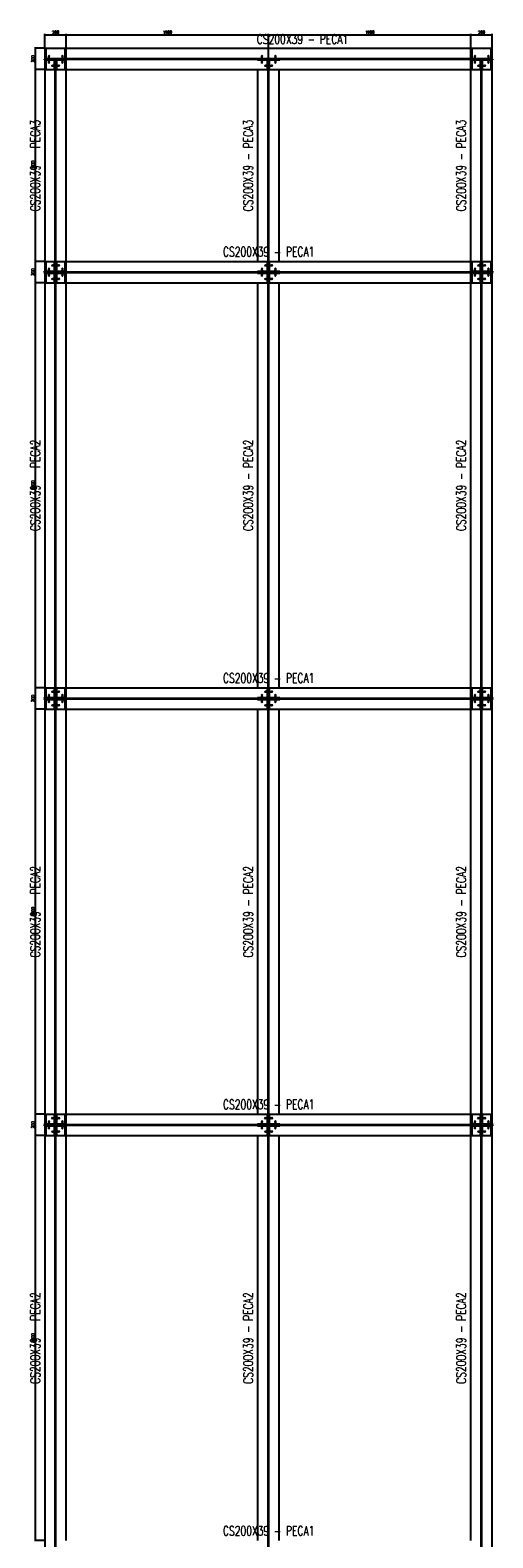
# Model space of a CAD drawing. Header units: feet. Extents: x 873 to 25753, y 2362 to 30563.
# Tile 29 of 29: x 7552 to 11897, y 16419 to 30563. Entities that reach past the tile are written whole.
import ezdxf
from ezdxf.enums import TextEntityAlignment as Align

# ---------------------------------------------------------------- set-up
doc = ezdxf.new("R2010")
doc.units = ezdxf.units.FT
doc.header["$LTSCALE"] = 20
doc.header["$MEASUREMENT"] = 0
doc.linetypes.add('DASHDOT', pattern=[1, 0.5, -0.25, 0, -0.25])
doc.linetypes.add('HIDDEN', pattern=[0.375, 0.25, -0.125])
doc.layers.get('0').update_dxf_attribs({"linetype": 'CONTINUOUS'})
doc.layers.get('Defpoints').update_dxf_attribs({"linetype": 'CONTINUOUS'})
for name, color, linetype in [('A', 2, 'DASHDOT'), ('FORIR', 4, 'CONTINUOUS'), ('G', 3, 'CONTINUOUS'), ('TR', 6, 'HIDDEN'), ('TXT1', 7, 'CONTINUOUS')]:
    doc.layers.add(name, color=color, linetype=linetype)
doc.styles.add('1', font='romans', dxfattribs={"width": 0.7, "height": 30})
doc.dimstyles.get("Standard").update_dxf_attribs({"dimtxt": 30, "dimasz": 1, "dimexe": 1, "dimexo": 1, "dimgap": 1, "dimtad": 1, "dimdec": 0, "dimdsep": 46, "dimtxsty": '1', "dimblk": 'ARCHTICK', "dimcen": 3, "dimclrd": 1, "dimclre": 1, "dimclrt": 3, "dimadec": 0, "dimazin": 0, "dimtfac": 1, "dimtdec": 0, "dimtix": 1, "dimtmove": 0, "dimatfit": 3, "dimfxl": 0, "dimtolj": 1, "dimarcsym": 0})

# ---------------------------------------------------------------- blocks, each defined once
blk = doc.blocks.new('MS')
at = {"color": 6}
for p, q in [((-5, 23), (5, 32)), ((-5, 32), (5, 23)), ((-5, -23), (5, -32)), ((-5, -32), (5, -23))]:
    blk.add_line(p, q, dxfattribs=at)
at = {"color": 3}
blk.add_line((0, -32), (0, 32), dxfattribs=at)
at = {"flags": 1}
for tag, p, height in [('DIAM', (0, 0), 8.01), ('TOLE', (1, -10), 5.26), ('AVAN', (1, -18), 5.26), ('DIET', (1, -25), 5.26)]:
    blk.add_attdef(tag, p, '', height=height, dxfattribs=at)
blk = doc.blocks.new('3D_INFOM')
blk.add_point((0, 0))
at = {"layer": 'FORIR', "flags": 1}
for tag, p in [('MARK', (7.6, -4.3)), ('QTA_PEZ', (7.6, -18.5)), ('NUM_DIS', (7.6, -11.7)), ('TIP_PEZ', (45.7, -18.5)), ('NOT_PEZ', (45.7, -11.7)), ('TRA_PEZ', (7.6, -26.3)), ('COS_PEZ', (45.7, -26.3)), ('DES_PEZ', (7.6, -33.8))]:
    blk.add_attdef(tag, p, '', height=5, dxfattribs=at)
blk = doc.blocks.new('3D_INFOB')
blk.add_point((0, 0))
at = {"layer": 'FORIR', "flags": 1}
for tag, p in [('BOLT', (8, -4)), ('CLASS', (8, -12)), ('SPEC', (8, -19)), ('IDF_PEZ', (8, -27))]:
    blk.add_attdef(tag, p, '', height=5.26, dxfattribs=at)
blk = doc.blocks.new('_ArchTick')
at = {"color": 0, "linetype": 'ByBlock', "const_width": 0.15}
blk.add_lwpolyline([(-0.5, -0.5), (0.5, 0.5)], dxfattribs=at)
blk = doc.blocks.new('*D185')
at = {"layer": 'Defpoints', "color": 0, "transparency": 16777216}
for p in [(7603, 20193), (7691, 20193), (7691, 16393)]:
    blk.add_point(p, dxfattribs=at)
at = {"layer": 'TXT1', "color": 1, "lineweight": -2, "transparency": 16777216}
for p, q in [((7681, 20193), (7593, 20193)), ((7603, 16393), (7603, 20193)), ((7681, 16393), (7593, 16393))]:
    blk.add_line(p, q, dxfattribs=at)
at = {"layer": 'TXT1', "color": 1, "lineweight": -2, "transparency": 16777216, "xscale": 10, "yscale": 10, "zscale": 10}
for p, rotation in [((7603, 20193), 90), ((7603, 16393), 270)]:
    blk.add_blockref('_ArchTick', p, dxfattribs=dict(at, rotation=rotation))
at = {"layer": 'TXT1', "color": 3, "transparency": 16777216, "insert": (7578, 18293), "char_height": 30, "attachment_point": 5, "rotation": 90, "style": '1'}
blk.add_mtext('\\A1;3800', dxfattribs=at)
blk = doc.blocks.new('*D186')
at = {"layer": 'Defpoints', "color": 0, "transparency": 16777216}
for p in [(7603, 20393), (7691, 20393), (7691, 20193)]:
    blk.add_point(p, dxfattribs=at)
at = {"layer": 'TXT1', "color": 1, "lineweight": -2, "transparency": 16777216}
for p, q in [((7681, 20393), (7593, 20393)), ((7603, 20193), (7603, 20393)), ((7681, 20193), (7593, 20193))]:
    blk.add_line(p, q, dxfattribs=at)
at = {"layer": 'TXT1', "color": 1, "lineweight": -2, "transparency": 16777216, "xscale": 10, "yscale": 10, "zscale": 10}
for p, rotation in [((7603, 20393), 90), ((7603, 20193), 270)]:
    blk.add_blockref('_ArchTick', p, dxfattribs=dict(at, rotation=rotation))
at = {"layer": 'TXT1', "color": 3, "transparency": 16777216, "insert": (7578, 20293), "char_height": 30, "attachment_point": 5, "rotation": 90, "style": '1'}
blk.add_mtext('\\A1;200', dxfattribs=at)
blk = doc.blocks.new('*D187')
at = {"layer": 'Defpoints', "color": 0, "transparency": 16777216}
for p in [(7603, 24193), (7691, 24193), (7691, 20393)]:
    blk.add_point(p, dxfattribs=at)
at = {"layer": 'TXT1', "color": 1, "lineweight": -2, "transparency": 16777216}
for p, q in [((7681, 24193), (7593, 24193)), ((7603, 20393), (7603, 24193)), ((7681, 20393), (7593, 20393))]:
    blk.add_line(p, q, dxfattribs=at)
at = {"layer": 'TXT1', "color": 1, "lineweight": -2, "transparency": 16777216, "xscale": 10, "yscale": 10, "zscale": 10}
for p, rotation in [((7603, 24193), 90), ((7603, 20393), 270)]:
    blk.add_blockref('_ArchTick', p, dxfattribs=dict(at, rotation=rotation))
at = {"layer": 'TXT1', "color": 3, "transparency": 16777216, "insert": (7578, 22293), "char_height": 30, "attachment_point": 5, "rotation": 90, "style": '1'}
blk.add_mtext('\\A1;3800', dxfattribs=at)
blk = doc.blocks.new('*D188')
at = {"layer": 'Defpoints', "color": 0, "transparency": 16777216}
for p in [(7603, 24393), (7691, 24393), (7691, 24193)]:
    blk.add_point(p, dxfattribs=at)
at = {"layer": 'TXT1', "color": 1, "lineweight": -2, "transparency": 16777216}
for p, q in [((7681, 24393), (7593, 24393)), ((7603, 24193), (7603, 24393)), ((7681, 24193), (7593, 24193))]:
    blk.add_line(p, q, dxfattribs=at)
at = {"layer": 'TXT1', "color": 1, "lineweight": -2, "transparency": 16777216, "xscale": 10, "yscale": 10, "zscale": 10}
for p, rotation in [((7603, 24393), 90), ((7603, 24193), 270)]:
    blk.add_blockref('_ArchTick', p, dxfattribs=dict(at, rotation=rotation))
at = {"layer": 'TXT1', "color": 3, "transparency": 16777216, "insert": (7578, 24293), "char_height": 30, "attachment_point": 5, "rotation": 90, "style": '1'}
blk.add_mtext('\\A1;200', dxfattribs=at)
blk = doc.blocks.new('*D189')
at = {"layer": 'Defpoints', "color": 0, "transparency": 16777216}
for p in [(7603, 28193), (7691, 28193), (7691, 24393)]:
    blk.add_point(p, dxfattribs=at)
at = {"layer": 'TXT1', "color": 1, "lineweight": -2, "transparency": 16777216}
for p, q in [((7681, 28193), (7593, 28193)), ((7603, 24393), (7603, 28193)), ((7681, 24393), (7593, 24393))]:
    blk.add_line(p, q, dxfattribs=at)
at = {"layer": 'TXT1', "color": 1, "lineweight": -2, "transparency": 16777216, "xscale": 10, "yscale": 10, "zscale": 10}
for p, rotation in [((7603, 28193), 90), ((7603, 24393), 270)]:
    blk.add_blockref('_ArchTick', p, dxfattribs=dict(at, rotation=rotation))
at = {"layer": 'TXT1', "color": 3, "transparency": 16777216, "insert": (7578, 26293), "char_height": 30, "attachment_point": 5, "rotation": 90, "style": '1'}
blk.add_mtext('\\A1;3800', dxfattribs=at)
blk = doc.blocks.new('*D190')
at = {"layer": 'Defpoints', "color": 0, "transparency": 16777216}
for p in [(7603, 28393), (7691, 28393), (7691, 28193)]:
    blk.add_point(p, dxfattribs=at)
at = {"layer": 'TXT1', "color": 1, "lineweight": -2, "transparency": 16777216}
for p, q in [((7681, 28393), (7593, 28393)), ((7603, 28193), (7603, 28393)), ((7681, 28193), (7593, 28193))]:
    blk.add_line(p, q, dxfattribs=at)
at = {"layer": 'TXT1', "color": 1, "lineweight": -2, "transparency": 16777216, "xscale": 10, "yscale": 10, "zscale": 10}
for p, rotation in [((7603, 28393), 90), ((7603, 28193), 270)]:
    blk.add_blockref('_ArchTick', p, dxfattribs=dict(at, rotation=rotation))
at = {"layer": 'TXT1', "color": 3, "transparency": 16777216, "insert": (7578, 28293), "char_height": 30, "attachment_point": 5, "rotation": 90, "style": '1'}
blk.add_mtext('\\A1;200', dxfattribs=at)
blk = doc.blocks.new('*D191')
at = {"layer": 'Defpoints', "color": 0, "transparency": 16777216}
for p in [(7603, 30193), (7691, 30193), (7691, 28393)]:
    blk.add_point(p, dxfattribs=at)
at = {"layer": 'TXT1', "color": 1, "lineweight": -2, "transparency": 16777216}
for p, q in [((7681, 30193), (7593, 30193)), ((7603, 28393), (7603, 30193)), ((7681, 28393), (7593, 28393))]:
    blk.add_line(p, q, dxfattribs=at)
at = {"layer": 'TXT1', "color": 1, "lineweight": -2, "transparency": 16777216, "xscale": 10, "yscale": 10, "zscale": 10}
for p, rotation in [((7603, 30193), 90), ((7603, 28393), 270)]:
    blk.add_blockref('_ArchTick', p, dxfattribs=dict(at, rotation=rotation))
at = {"layer": 'TXT1', "color": 3, "transparency": 16777216, "insert": (7578, 29293), "char_height": 30, "attachment_point": 5, "rotation": 90, "style": '1'}
blk.add_mtext('\\A1;1800', dxfattribs=at)
blk = doc.blocks.new('*D192')
at = {"layer": 'Defpoints', "color": 0, "transparency": 16777216}
for p in [(7603, 30393), (7701, 30393), (7691, 30193)]:
    blk.add_point(p, dxfattribs=at)
at = {"layer": 'TXT1', "color": 1, "lineweight": -2, "transparency": 16777216}
for p, q in [((7691, 30393), (7593, 30393)), ((7603, 30193), (7603, 30393)), ((7681, 30193), (7593, 30193))]:
    blk.add_line(p, q, dxfattribs=at)
at = {"layer": 'TXT1', "color": 1, "lineweight": -2, "transparency": 16777216, "xscale": 10, "yscale": 10, "zscale": 10}
for p, rotation in [((7603, 30393), 90), ((7603, 30193), 270)]:
    blk.add_blockref('_ArchTick', p, dxfattribs=dict(at, rotation=rotation))
at = {"layer": 'TXT1', "color": 3, "transparency": 16777216, "insert": (7578, 30293), "char_height": 30, "attachment_point": 5, "rotation": 90, "style": '1'}
blk.add_mtext('\\A1;200', dxfattribs=at)
blk = doc.blocks.new('*D195')
at = {"layer": 'Defpoints', "color": 0, "transparency": 16777216}
for p in [(7891, 30518), (7691, 30393), (7891, 30393)]:
    blk.add_point(p, dxfattribs=at)
at = {"layer": 'TXT1', "color": 1, "lineweight": -2, "transparency": 16777216}
for p, q in [((7691, 30403), (7691, 30528)), ((7691, 30518), (7891, 30518)), ((7891, 30403), (7891, 30528))]:
    blk.add_line(p, q, dxfattribs=at)
at = {"layer": 'TXT1', "color": 1, "lineweight": -2, "transparency": 16777216, "xscale": 10, "yscale": 10, "zscale": 10, "rotation": 180}
blk.add_blockref('_ArchTick', (7691, 30518), dxfattribs=at)
at = {"layer": 'TXT1', "color": 1, "lineweight": -2, "transparency": 16777216, "xscale": 10, "yscale": 10, "zscale": 10}
blk.add_blockref('_ArchTick', (7891, 30518), dxfattribs=at)
at = {"layer": 'TXT1', "color": 3, "transparency": 16777216, "insert": (7791, 30543), "char_height": 30, "attachment_point": 5, "style": '1'}
blk.add_mtext('\\A1;200', dxfattribs=at)
blk = doc.blocks.new('*D196')
at = {"layer": 'Defpoints', "color": 0, "transparency": 16777216}
for p in [(9791, 30518), (7891, 30393), (9791, 30193)]:
    blk.add_point(p, dxfattribs=at)
at = {"layer": 'TXT1', "color": 1, "lineweight": -2, "transparency": 16777216}
for p, q in [((7891, 30403), (7891, 30528)), ((7891, 30518), (9791, 30518)), ((9791, 30203), (9791, 30528))]:
    blk.add_line(p, q, dxfattribs=at)
at = {"layer": 'TXT1', "color": 1, "lineweight": -2, "transparency": 16777216, "xscale": 10, "yscale": 10, "zscale": 10, "rotation": 180}
blk.add_blockref('_ArchTick', (7891, 30518), dxfattribs=at)
at = {"layer": 'TXT1', "color": 1, "lineweight": -2, "transparency": 16777216, "xscale": 10, "yscale": 10, "zscale": 10}
blk.add_blockref('_ArchTick', (9791, 30518), dxfattribs=at)
at = {"layer": 'TXT1', "color": 3, "transparency": 16777216, "insert": (8841, 30543), "char_height": 30, "attachment_point": 5, "style": '1'}
blk.add_mtext('\\A1;1900', dxfattribs=at)
blk = doc.blocks.new('*D197')
at = {"layer": 'Defpoints', "color": 0, "transparency": 16777216}
for p in [(11691, 30518), (9791, 30193), (11691, 30193)]:
    blk.add_point(p, dxfattribs=at)
at = {"layer": 'TXT1', "color": 1, "lineweight": -2, "transparency": 16777216}
for p, q in [((9791, 30203), (9791, 30528)), ((9791, 30518), (11691, 30518)), ((11691, 30203), (11691, 30528))]:
    blk.add_line(p, q, dxfattribs=at)
at = {"layer": 'TXT1', "color": 1, "lineweight": -2, "transparency": 16777216, "xscale": 10, "yscale": 10, "zscale": 10, "rotation": 180}
blk.add_blockref('_ArchTick', (9791, 30518), dxfattribs=at)
at = {"layer": 'TXT1', "color": 1, "lineweight": -2, "transparency": 16777216, "xscale": 10, "yscale": 10, "zscale": 10}
blk.add_blockref('_ArchTick', (11691, 30518), dxfattribs=at)
at = {"layer": 'TXT1', "color": 3, "transparency": 16777216, "insert": (10741, 30543), "char_height": 30, "attachment_point": 5, "style": '1'}
blk.add_mtext('\\A1;1900', dxfattribs=at)
blk = doc.blocks.new('*D198')
at = {"layer": 'Defpoints', "color": 0, "transparency": 16777216}
for p in [(11891, 30518), (11691, 30193), (11891, 30193)]:
    blk.add_point(p, dxfattribs=at)
at = {"layer": 'TXT1', "color": 1, "lineweight": -2, "transparency": 16777216}
for p, q in [((11691, 30203), (11691, 30528)), ((11691, 30518), (11891, 30518)), ((11891, 30203), (11891, 30528))]:
    blk.add_line(p, q, dxfattribs=at)
at = {"layer": 'TXT1', "color": 1, "lineweight": -2, "transparency": 16777216, "xscale": 10, "yscale": 10, "zscale": 10, "rotation": 180}
blk.add_blockref('_ArchTick', (11691, 30518), dxfattribs=at)
at = {"layer": 'TXT1', "color": 1, "lineweight": -2, "transparency": 16777216, "xscale": 10, "yscale": 10, "zscale": 10}
blk.add_blockref('_ArchTick', (11891, 30518), dxfattribs=at)
at = {"layer": 'TXT1', "color": 3, "transparency": 16777216, "insert": (11791, 30543), "char_height": 30, "attachment_point": 5, "style": '1'}
blk.add_mtext('\\A1;200', dxfattribs=at)

msp = doc.modelspace()

# ---------------------------------------------------------------- linework, layer by layer
at = {"layer": 'A'}
msp.add_point((11736.6, 28295.8), dxfattribs=at)
at = {"layer": 'G'}
for p, q in [((7686.1, 30289.5), (7691.3, 30289.5)), ((7686.1, 30283.1), (7686.1, 30289.5)), ((7686.1, 30283.1), (7691.3, 30283.1)), ((7691.3, 30392.7), (11891.3, 30392.7)), ((7691.3, 6192.7), (7691.3, 30392.7)), ((11891.3, 6192.7), (11891.3, 30392.7)), ((11891.3, 30289.5), (11896.4, 30289.5)), ((11891.3, 30283.1), (11896.4, 30283.1)), ((11896.4, 30283.1), (11896.4, 30289.5)), ((7691.3, 30192.7), (11891.3, 30192.7)), ((7891.3, 28392.7), (7891.3, 30192.7)), ((9691.3, 28392.7), (9691.3, 30192.7)), ((9891.3, 28392.7), (9891.3, 30192.7)), ((11691.3, 28392.7), (11691.3, 30192.7)), ((7686.1, 28302.2), (7691.3, 28302.2)), ((7686.1, 28295.8), (7686.1, 28302.2)), ((7686.1, 28295.8), (7691.3, 28295.8)), ((7686.1, 28289.5), (7691.3, 28289.5)), ((7686.1, 28283.1), (7686.1, 28289.5)), ((7691.3, 28392.7), (11891.3, 28392.7)), ((11891.3, 28302.2), (11896.4, 28302.2)), ((11891.3, 28295.8), (11896.4, 28295.8)), ((11891.3, 28289.5), (11896.4, 28289.5)), ((11896.4, 28295.8), (11896.4, 28302.2)), ((11896.4, 28283.1), (11896.4, 28289.5)), ((7686.1, 28283.1), (7691.3, 28283.1)), ((7691.3, 28192.7), (11891.3, 28192.7)), ((7891.3, 24392.7), (7891.3, 28192.7)), ((9691.3, 24392.7), (9691.3, 28192.7)), ((9891.3, 24392.7), (9891.3, 28192.7)), ((11691.3, 24392.7), (11691.3, 28192.7)), ((11891.3, 28283.1), (11896.4, 28283.1)), ((7691.3, 24392.7), (11891.3, 24392.7)), ((7686.1, 24302.2), (7691.3, 24302.2)), ((7686.1, 24295.8), (7686.1, 24302.2)), ((7686.1, 24295.8), (7691.3, 24295.8)), ((7686.1, 24283.1), (7686.1, 24289.5)), ((7686.1, 24289.5), (7691.3, 24289.5)), ((7686.1, 24283.1), (7691.3, 24283.1)), ((7691.3, 24192.7), (11891.3, 24192.7)), ((7891.3, 20392.7), (7891.3, 24192.7)), ((9691.3, 20392.7), (9691.3, 24192.7)), ((9891.3, 20392.7), (9891.3, 24192.7)), ((11691.3, 20392.7), (11691.3, 24192.7)), ((11891.3, 24302.2), (11896.4, 24302.2)), ((11891.3, 24295.8), (11896.4, 24295.8)), ((11891.3, 24289.5), (11896.4, 24289.5)), ((11891.3, 24283.1), (11896.4, 24283.1)), ((11896.4, 24295.8), (11896.4, 24302.2)), ((11896.4, 24283.1), (11896.4, 24289.5)), ((7691.3, 20392.7), (11891.3, 20392.7)), ((7686.1, 20302.2), (7691.3, 20302.2)), ((7686.1, 20295.8), (7686.1, 20302.2)), ((7686.1, 20295.8), (7691.3, 20295.8)), ((7686.1, 20283.1), (7686.1, 20289.5)), ((7686.1, 20289.5), (7691.3, 20289.5)), ((7686.1, 20283.1), (7691.3, 20283.1)), ((11891.3, 20302.2), (11896.4, 20302.2)), ((11891.3, 20295.8), (11896.4, 20295.8)), ((11891.3, 20289.5), (11896.4, 20289.5)), ((11891.3, 20283.1), (11896.4, 20283.1)), ((11896.4, 20295.8), (11896.4, 20302.2)), ((11896.4, 20283.1), (11896.4, 20289.5)), ((7691.3, 20192.7), (11891.3, 20192.7)), ((7891.3, 16392.7), (7891.3, 20192.7)), ((9691.3, 16392.7), (9691.3, 20192.7)), ((9891.3, 16392.7), (9891.3, 20192.7)), ((11691.3, 16392.7), (11691.3, 20192.7))]:
    msp.add_line(p, q, dxfattribs=at)
msp.add_point((11736.6, 28295.8), dxfattribs=at)
at = {"layer": 'TR'}
for p, q in [((7691.3, 30295.8), (11891.3, 30295.8)), ((7691.3, 30289.5), (11891.3, 30289.5)), ((7691.3, 30283.1), (7781.7, 30283.1)), ((7700.8, 30295.8), (7700.8, 30392.7)), ((7700.8, 30192.7), (7700.8, 30289.5)), ((7719.6, 30283.1), (7719.6, 30295.8)), ((7736.6, 30283.1), (7736.6, 30295.8)), ((7781.7, 30187.5), (7781.7, 30283.1)), ((7788.1, 28295.8), (7788.1, 30289.5)), ((7794.4, 28295.8), (7794.4, 30289.5)), ((7800.8, 30283.1), (7896.4, 30283.1)), ((7800.8, 30187.5), (7800.8, 30283.1)), ((7845.9, 30283.1), (7845.9, 30295.8)), ((7862.9, 30283.1), (7862.9, 30295.8)), ((7881.8, 30295.8), (7881.8, 30392.7)), ((7881.8, 30192.7), (7881.8, 30289.5)), ((7891.3, 30192.7), (7891.3, 30392.7)), ((7896.4, 30283.1), (7896.4, 30289.5)), ((9686.1, 30283.1), (9686.1, 30289.5)), ((9686.1, 30283.1), (9781.7, 30283.1)), ((9719.6, 30283.1), (9719.6, 30295.8)), ((9736.6, 30283.1), (9736.6, 30295.8)), ((9781.7, 30187.5), (9781.7, 30283.1)), ((9788.1, 28295.8), (9788.1, 30289.5)), ((9794.4, 28295.8), (9794.4, 30289.5)), ((9800.8, 30283.1), (9896.4, 30283.1)), ((9800.8, 30187.5), (9800.8, 30283.1)), ((9845.9, 30283.1), (9845.9, 30295.8)), ((9862.9, 30283.1), (9862.9, 30295.8)), ((9896.4, 30283.1), (9896.4, 30289.5)), ((11686.1, 30283.1), (11686.1, 30289.5)), ((11686.1, 30283.1), (11781.7, 30283.1)), ((11691.3, 30192.7), (11691.3, 30392.7)), ((11700.8, 30295.8), (11700.8, 30392.7)), ((11700.8, 30192.7), (11700.8, 30289.5)), ((11719.6, 30283.1), (11719.6, 30295.8)), ((11736.6, 30283.1), (11736.6, 30295.8)), ((11781.7, 30187.5), (11781.7, 30283.1)), ((11788.1, 28295.8), (11788.1, 30289.5)), ((11794.4, 28295.8), (11794.4, 30289.5)), ((11800.8, 30283.1), (11891.3, 30283.1)), ((11800.8, 30187.5), (11800.8, 30283.1)), ((11845.9, 30283.1), (11845.9, 30295.8)), ((11862.9, 30283.1), (11862.9, 30295.8)), ((11881.8, 30295.8), (11881.8, 30392.7)), ((11881.8, 30192.7), (11881.8, 30289.5)), ((7781.7, 30238), (7788.1, 30238)), ((7781.7, 30221), (7800.8, 30221)), ((7781.7, 30187.5), (7788.1, 30187.5)), ((7788.1, 30238), (7800.8, 30238)), ((7794.4, 30187.5), (7800.8, 30187.5)), ((9781.7, 30238), (9788.1, 30238)), ((9781.7, 30221), (9800.8, 30221)), ((9781.7, 30187.5), (9788.1, 30187.5)), ((9788.1, 30238), (9800.8, 30238)), ((9794.4, 30187.5), (9800.8, 30187.5)), ((11781.7, 30238), (11788.1, 30238)), ((11781.7, 30221), (11800.8, 30221)), ((11781.7, 30187.5), (11788.1, 30187.5)), ((11788.1, 30238), (11800.8, 30238)), ((11794.4, 30187.5), (11800.8, 30187.5)), ((7691.3, 28302.2), (7781.7, 28302.2)), ((7691.3, 28295.8), (11891.3, 28295.8)), ((7691.3, 28289.5), (11891.3, 28289.5)), ((7700.8, 28295.8), (7700.8, 28392.7)), ((7700.8, 28192.7), (7700.8, 28289.5)), ((7719.6, 28295.8), (7719.6, 28302.2)), ((7719.6, 28283.1), (7719.6, 28295.8)), ((7736.6, 28295.8), (7736.6, 28302.2)), ((7736.6, 28283.1), (7736.6, 28295.8)), ((7781.7, 28397.8), (7788.1, 28397.8)), ((7781.7, 28302.2), (7781.7, 28397.8)), ((7781.7, 28364.3), (7800.8, 28364.3)), ((7781.7, 28347.3), (7788.1, 28347.3)), ((7788.1, 28347.3), (7800.8, 28347.3)), ((7788.1, 24295.8), (7788.1, 28289.5)), ((7794.4, 28397.8), (7800.8, 28397.8)), ((7794.4, 24295.8), (7794.4, 28289.5)), ((7800.8, 28302.2), (7800.8, 28397.8)), ((7800.8, 28302.2), (7896.4, 28302.2)), ((7845.9, 28295.8), (7845.9, 28302.2)), ((7845.9, 28283.1), (7845.9, 28295.8)), ((7862.9, 28295.8), (7862.9, 28302.2)), ((7862.9, 28283.1), (7862.9, 28295.8)), ((7881.8, 28295.8), (7881.8, 28392.7)), ((7881.8, 28192.7), (7881.8, 28289.5)), ((7891.3, 28192.7), (7891.3, 28392.7)), ((7896.4, 28295.8), (7896.4, 28302.2)), ((7896.4, 28283.1), (7896.4, 28289.5)), ((9686.1, 28295.8), (9686.1, 28302.2)), ((9686.1, 28302.2), (9781.7, 28302.2)), ((9686.1, 28283.1), (9686.1, 28289.5)), ((9719.6, 28295.8), (9719.6, 28302.2)), ((9719.6, 28283.1), (9719.6, 28295.8)), ((9736.6, 28295.8), (9736.6, 28302.2)), ((9736.6, 28283.1), (9736.6, 28295.8)), ((9781.7, 28397.8), (9788.1, 28397.8)), ((9781.7, 28302.2), (9781.7, 28397.8)), ((9781.7, 28364.3), (9800.8, 28364.3)), ((9781.7, 28347.3), (9788.1, 28347.3)), ((9788.1, 28347.3), (9800.8, 28347.3)), ((9788.1, 24295.8), (9788.1, 28289.5)), ((9794.4, 28397.8), (9800.8, 28397.8)), ((9794.4, 24295.8), (9794.4, 28289.5)), ((9800.8, 28302.2), (9800.8, 28397.8)), ((9800.8, 28302.2), (9896.4, 28302.2)), ((9845.9, 28295.8), (9845.9, 28302.2)), ((9845.9, 28283.1), (9845.9, 28295.8)), ((9862.9, 28295.8), (9862.9, 28302.2)), ((9862.9, 28283.1), (9862.9, 28295.8)), ((9896.4, 28295.8), (9896.4, 28302.2)), ((9896.4, 28283.1), (9896.4, 28289.5)), ((11686.1, 28302.2), (11781.7, 28302.2)), ((11686.1, 28295.8), (11686.1, 28302.2)), ((11686.1, 28283.1), (11686.1, 28289.5)), ((11691.3, 28192.7), (11691.3, 28392.7)), ((11700.8, 28295.8), (11700.8, 28392.7)), ((11700.8, 28192.7), (11700.8, 28289.5)), ((11719.6, 28295.8), (11719.6, 28302.2)), ((11719.6, 28283.1), (11719.6, 28295.8)), ((11736.6, 28295.8), (11736.6, 28302.2)), ((11736.6, 28283.1), (11736.6, 28295.8)), ((11781.7, 28397.8), (11788.1, 28397.8)), ((11781.7, 28302.2), (11781.7, 28397.8)), ((11781.7, 28364.3), (11800.8, 28364.3)), ((11781.7, 28347.3), (11788.1, 28347.3)), ((11788.1, 28347.3), (11800.8, 28347.3)), ((11788.1, 24295.8), (11788.1, 28289.5)), ((11794.4, 28397.8), (11800.8, 28397.8)), ((11794.4, 24295.8), (11794.4, 28289.5)), ((11800.8, 28302.2), (11800.8, 28397.8)), ((11800.8, 28302.2), (11891.3, 28302.2)), ((11845.9, 28295.8), (11845.9, 28302.2)), ((11845.9, 28283.1), (11845.9, 28295.8)), ((11862.9, 28295.8), (11862.9, 28302.2)), ((11862.9, 28283.1), (11862.9, 28295.8)), ((11881.8, 28295.8), (11881.8, 28392.7)), ((11881.8, 28192.7), (11881.8, 28289.5)), ((7691.3, 28283.1), (7781.7, 28283.1)), ((7781.7, 28187.5), (7781.7, 28283.1)), ((7781.7, 28238), (7788.1, 28238)), ((7781.7, 28221), (7800.8, 28221)), ((7781.7, 28187.5), (7788.1, 28187.5)), ((7788.1, 28238), (7800.8, 28238)), ((7794.4, 28187.5), (7800.8, 28187.5)), ((7800.8, 28283.1), (7896.4, 28283.1)), ((7800.8, 28187.5), (7800.8, 28283.1)), ((9686.1, 28283.1), (9781.7, 28283.1)), ((9781.7, 28187.5), (9781.7, 28283.1)), ((9781.7, 28238), (9788.1, 28238)), ((9781.7, 28221), (9800.8, 28221)), ((9781.7, 28187.5), (9788.1, 28187.5)), ((9788.1, 28238), (9800.8, 28238)), ((9794.4, 28187.5), (9800.8, 28187.5)), ((9800.8, 28283.1), (9896.4, 28283.1)), ((9800.8, 28187.5), (9800.8, 28283.1)), ((11686.1, 28283.1), (11781.7, 28283.1)), ((11781.7, 28187.5), (11781.7, 28283.1)), ((11781.7, 28238), (11788.1, 28238)), ((11781.7, 28221), (11800.8, 28221)), ((11781.7, 28187.5), (11788.1, 28187.5)), ((11788.1, 28238), (11800.8, 28238)), ((11794.4, 28187.5), (11800.8, 28187.5)), ((11800.8, 28283.1), (11891.3, 28283.1)), ((11800.8, 28187.5), (11800.8, 28283.1)), ((7700.8, 24295.8), (7700.8, 24392.7)), ((7781.7, 24397.8), (7788.1, 24397.8)), ((7781.7, 24302.2), (7781.7, 24397.8)), ((7781.7, 24364.3), (7800.8, 24364.3)), ((7781.7, 24347.3), (7800.8, 24347.3)), ((7794.4, 24397.8), (7800.8, 24397.8)), ((7800.8, 24302.2), (7800.8, 24397.8)), ((7881.8, 24295.8), (7881.8, 24392.7)), ((7891.3, 24192.7), (7891.3, 24392.7)), ((9781.7, 24397.8), (9788.1, 24397.8)), ((9781.7, 24302.2), (9781.7, 24397.8)), ((9781.7, 24364.3), (9800.8, 24364.3)), ((9781.7, 24347.3), (9800.8, 24347.3)), ((9794.4, 24397.8), (9800.8, 24397.8)), ((9800.8, 24302.2), (9800.8, 24397.8)), ((11691.3, 24192.7), (11691.3, 24392.7)), ((11700.8, 24295.8), (11700.8, 24392.7)), ((11781.7, 24397.8), (11788.1, 24397.8)), ((11781.7, 24302.2), (11781.7, 24397.8)), ((11781.7, 24364.3), (11800.8, 24364.3)), ((11781.7, 24347.3), (11800.8, 24347.3)), ((11794.4, 24397.8), (11800.8, 24397.8)), ((11800.8, 24302.2), (11800.8, 24397.8)), ((11881.8, 24295.8), (11881.8, 24392.7)), ((7691.3, 24302.2), (7781.7, 24302.2)), ((7691.3, 24295.8), (11891.3, 24295.8)), ((7691.3, 24289.5), (11891.3, 24289.5)), ((7691.3, 24283.1), (7781.7, 24283.1)), ((7700.8, 24192.7), (7700.8, 24289.5)), ((7719.6, 24283.1), (7719.6, 24302.2)), ((7736.6, 24283.1), (7736.6, 24302.2)), ((7781.7, 24187.5), (7781.7, 24283.1)), ((7781.7, 24238), (7800.8, 24238)), ((7781.7, 24221), (7800.8, 24221)), ((7781.7, 24187.5), (7788.1, 24187.5)), ((7788.1, 20295.8), (7788.1, 24289.5)), ((7794.4, 20295.8), (7794.4, 24289.5)), ((7794.4, 24187.5), (7800.8, 24187.5)), ((7800.8, 24302.2), (7896.4, 24302.2)), ((7800.8, 24283.1), (7896.4, 24283.1)), ((7800.8, 24187.5), (7800.8, 24283.1)), ((7845.9, 24283.1), (7845.9, 24302.2)), ((7862.9, 24283.1), (7862.9, 24302.2)), ((7881.8, 24192.7), (7881.8, 24289.5)), ((7896.4, 24295.8), (7896.4, 24302.2)), ((7896.4, 24283.1), (7896.4, 24289.5)), ((9686.1, 24295.8), (9686.1, 24302.2)), ((9686.1, 24302.2), (9781.7, 24302.2)), ((9686.1, 24283.1), (9686.1, 24289.5)), ((9686.1, 24283.1), (9781.7, 24283.1)), ((9719.6, 24283.1), (9719.6, 24302.2)), ((9736.6, 24283.1), (9736.6, 24302.2)), ((9781.7, 24187.5), (9781.7, 24283.1)), ((9781.7, 24238), (9800.8, 24238)), ((9781.7, 24221), (9800.8, 24221)), ((9781.7, 24187.5), (9788.1, 24187.5)), ((9788.1, 20295.8), (9788.1, 24289.5)), ((9794.4, 20295.8), (9794.4, 24289.5)), ((9794.4, 24187.5), (9800.8, 24187.5)), ((9800.8, 24302.2), (9896.4, 24302.2)), ((9800.8, 24283.1), (9896.4, 24283.1)), ((9800.8, 24187.5), (9800.8, 24283.1)), ((9845.9, 24283.1), (9845.9, 24302.2)), ((9862.9, 24283.1), (9862.9, 24302.2)), ((9896.4, 24295.8), (9896.4, 24302.2)), ((9896.4, 24283.1), (9896.4, 24289.5)), ((11686.1, 24302.2), (11781.7, 24302.2)), ((11686.1, 24295.8), (11686.1, 24302.2)), ((11686.1, 24283.1), (11686.1, 24289.5)), ((11686.1, 24283.1), (11781.7, 24283.1)), ((11700.8, 24192.7), (11700.8, 24289.5)), ((11719.6, 24283.1), (11719.6, 24302.2)), ((11736.6, 24283.1), (11736.6, 24302.2)), ((11781.7, 24187.5), (11781.7, 24283.1)), ((11781.7, 24238), (11800.8, 24238)), ((11781.7, 24221), (11800.8, 24221)), ((11781.7, 24187.5), (11788.1, 24187.5)), ((11788.1, 20295.8), (11788.1, 24289.5)), ((11794.4, 20295.8), (11794.4, 24289.5)), ((11794.4, 24187.5), (11800.8, 24187.5)), ((11800.8, 24302.2), (11891.3, 24302.2)), ((11800.8, 24283.1), (11891.3, 24283.1)), ((11800.8, 24187.5), (11800.8, 24283.1)), ((11845.9, 24283.1), (11845.9, 24302.2)), ((11862.9, 24283.1), (11862.9, 24302.2)), ((11881.8, 24192.7), (11881.8, 24289.5)), ((7700.8, 20295.8), (7700.8, 20392.7)), ((7781.7, 20397.8), (7788.1, 20397.8)), ((7781.7, 20302.2), (7781.7, 20397.8)), ((7794.4, 20397.8), (7800.8, 20397.8)), ((7800.8, 20302.2), (7800.8, 20397.8)), ((7881.8, 20295.8), (7881.8, 20392.7)), ((7891.3, 20192.7), (7891.3, 20392.7)), ((9781.7, 20397.8), (9788.1, 20397.8)), ((9781.7, 20302.2), (9781.7, 20397.8)), ((9794.4, 20397.8), (9800.8, 20397.8)), ((9800.8, 20302.2), (9800.8, 20397.8)), ((11691.3, 20192.7), (11691.3, 20392.7)), ((11700.8, 20295.8), (11700.8, 20392.7)), ((11781.7, 20397.8), (11788.1, 20397.8)), ((11781.7, 20302.2), (11781.7, 20397.8)), ((11794.4, 20397.8), (11800.8, 20397.8)), ((11800.8, 20302.2), (11800.8, 20397.8)), ((11881.8, 20295.8), (11881.8, 20392.7)), ((7691.3, 20302.2), (7781.7, 20302.2)), ((7691.3, 20295.8), (11891.3, 20295.8)), ((7691.3, 20289.5), (11891.3, 20289.5)), ((7691.3, 20283.1), (7781.7, 20283.1)), ((7700.8, 20192.7), (7700.8, 20289.5)), ((7719.6, 20283.1), (7719.6, 20302.2)), ((7736.6, 20283.1), (7736.6, 20302.2)), ((7781.7, 20364.3), (7800.8, 20364.3)), ((7781.7, 20347.3), (7800.8, 20347.3)), ((7781.7, 20187.5), (7781.7, 20283.1)), ((7781.7, 20238), (7800.8, 20238)), ((7788.1, 16295.8), (7788.1, 20289.5)), ((7794.4, 16295.8), (7794.4, 20289.5)), ((7800.8, 20302.2), (7896.4, 20302.2)), ((7800.8, 20283.1), (7896.4, 20283.1)), ((7800.8, 20187.5), (7800.8, 20283.1)), ((7845.9, 20283.1), (7845.9, 20302.2)), ((7862.9, 20283.1), (7862.9, 20302.2)), ((7881.8, 20192.7), (7881.8, 20289.5)), ((7896.4, 20295.8), (7896.4, 20302.2)), ((7896.4, 20283.1), (7896.4, 20289.5)), ((9686.1, 20295.8), (9686.1, 20302.2)), ((9686.1, 20302.2), (9781.7, 20302.2)), ((9686.1, 20283.1), (9686.1, 20289.5)), ((9686.1, 20283.1), (9781.7, 20283.1)), ((9719.6, 20283.1), (9719.6, 20302.2)), ((9736.6, 20283.1), (9736.6, 20302.2)), ((9781.7, 20364.3), (9800.8, 20364.3)), ((9781.7, 20347.3), (9800.8, 20347.3)), ((9781.7, 20187.5), (9781.7, 20283.1)), ((9781.7, 20238), (9800.8, 20238)), ((9788.1, 16295.8), (9788.1, 20289.5)), ((9794.4, 16295.8), (9794.4, 20289.5)), ((9800.8, 20302.2), (9896.4, 20302.2)), ((9800.8, 20283.1), (9896.4, 20283.1)), ((9800.8, 20187.5), (9800.8, 20283.1)), ((9845.9, 20283.1), (9845.9, 20302.2)), ((9862.9, 20283.1), (9862.9, 20302.2)), ((9896.4, 20295.8), (9896.4, 20302.2)), ((9896.4, 20283.1), (9896.4, 20289.5)), ((11686.1, 20302.2), (11781.7, 20302.2)), ((11686.1, 20295.8), (11686.1, 20302.2)), ((11686.1, 20283.1), (11686.1, 20289.5)), ((11686.1, 20283.1), (11781.7, 20283.1)), ((11700.8, 20192.7), (11700.8, 20289.5)), ((11719.6, 20283.1), (11719.6, 20302.2)), ((11736.6, 20283.1), (11736.6, 20302.2)), ((11781.7, 20364.3), (11800.8, 20364.3)), ((11781.7, 20347.3), (11800.8, 20347.3)), ((11781.7, 20187.5), (11781.7, 20283.1)), ((11781.7, 20238), (11800.8, 20238)), ((11788.1, 16295.8), (11788.1, 20289.5)), ((11794.4, 16295.8), (11794.4, 20289.5)), ((11800.8, 20302.2), (11891.3, 20302.2)), ((11800.8, 20283.1), (11891.3, 20283.1)), ((11800.8, 20187.5), (11800.8, 20283.1)), ((11845.9, 20283.1), (11845.9, 20302.2)), ((11862.9, 20283.1), (11862.9, 20302.2)), ((11881.8, 20192.7), (11881.8, 20289.5)), ((7781.7, 20221), (7788.1, 20221)), ((7781.7, 20187.5), (7788.1, 20187.5)), ((7788.1, 20221), (7800.8, 20221)), ((7794.4, 20187.5), (7800.8, 20187.5)), ((9781.7, 20221), (9788.1, 20221)), ((9781.7, 20187.5), (9788.1, 20187.5)), ((9788.1, 20221), (9800.8, 20221)), ((9794.4, 20187.5), (9800.8, 20187.5)), ((11781.7, 20221), (11788.1, 20221)), ((11781.7, 20187.5), (11788.1, 20187.5)), ((11788.1, 20221), (11800.8, 20221)), ((11794.4, 20187.5), (11800.8, 20187.5))]:
    msp.add_line(p, q, dxfattribs=at)
msp.add_point((11736.6, 28295.8), dxfattribs=at)

# ---------------------------------------------------------------- block references
for p, rotation in [((7728.1, 30292.7), 180), ((7854.4, 30292.7), 180), ((9728.1, 30292.7), 180), ((9854.4, 30292.7), 180), ((11728.1, 30292.7), 180), ((11854.4, 30292.7), 180), ((7784.9, 30229.5), 270), ((7791.3, 30229.5), 270), ((7797.6, 30229.5), 90), ((9784.9, 30229.5), 270), ((9791.3, 30229.5), 270), ((9797.6, 30229.5), 90), ((11784.9, 30229.5), 270), ((11791.3, 30229.5), 270), ((11797.6, 30229.5), 90), ((7728.1, 28299), 180), ((7728.1, 28292.7), 180), ((7784.9, 28355.8), 270), ((7791.3, 28355.8), 270), ((7797.6, 28355.8), 90), ((7854.4, 28299), 180), ((7854.4, 28292.7), 180), ((9728.1, 28299), 180), ((9728.1, 28292.7), 180), ((9784.9, 28355.8), 270), ((9791.3, 28355.8), 270), ((9797.6, 28355.8), 90), ((9854.4, 28299), 180), ((9854.4, 28292.7), 180), ((11728.1, 28299), 180), ((11728.1, 28292.7), 180), ((11784.9, 28355.8), 270), ((11791.3, 28355.8), 270), ((11797.6, 28355.8), 90), ((11854.4, 28299), 180), ((11854.4, 28292.7), 180), ((7784.9, 28229.5), 270), ((7791.3, 28229.5), 270), ((7797.6, 28229.5), 90), ((9784.9, 28229.5), 270), ((9791.3, 28229.5), 270), ((9797.6, 28229.5), 90), ((11784.9, 28229.5), 270), ((11791.3, 28229.5), 270), ((11797.6, 28229.5), 90), ((7728.1, 24299), 180), ((7784.9, 24355.8), 270), ((7791.3, 24355.8), 270), ((7797.6, 24355.8), 90), ((7854.4, 24299), 180), ((9728.1, 24299), 180), ((9784.9, 24355.8), 270), ((9791.3, 24355.8), 270), ((9797.6, 24355.8), 90), ((9854.4, 24299), 180), ((11728.1, 24299), 180), ((11784.9, 24355.8), 270), ((11791.3, 24355.8), 270), ((11797.6, 24355.8), 90), ((11854.4, 24299), 180), ((7728.1, 24292.7), 180), ((7784.9, 24229.5), 270), ((7791.3, 24229.5), 270), ((7797.6, 24229.5), 90), ((7854.4, 24292.7), 180), ((9728.1, 24292.7), 180), ((9784.9, 24229.5), 270), ((9791.3, 24229.5), 270), ((9797.6, 24229.5), 90), ((9854.4, 24292.7), 180), ((11728.1, 24292.7), 180), ((11784.9, 24229.5), 270), ((11791.3, 24229.5), 270), ((11797.6, 24229.5), 90), ((11854.4, 24292.7), 180), ((7728.1, 20299), 180), ((7728.1, 20292.7), 180), ((7784.9, 20355.8), 270), ((7784.9, 20229.5), 270), ((7791.3, 20355.8), 270), ((7791.3, 20229.5), 270), ((7797.6, 20355.8), 90), ((7797.6, 20229.5), 90), ((7854.4, 20299), 180), ((7854.4, 20292.7), 180), ((9728.1, 20299), 180), ((9728.1, 20292.7), 180), ((9784.9, 20355.8), 270), ((9784.9, 20229.5), 270), ((9791.3, 20355.8), 270), ((9791.3, 20229.5), 270), ((9797.6, 20355.8), 90), ((9797.6, 20229.5), 90), ((9854.4, 20299), 180), ((9854.4, 20292.7), 180), ((11728.1, 20299), 180), ((11728.1, 20292.7), 180), ((11784.9, 20355.8), 270), ((11784.9, 20229.5), 270), ((11791.3, 20355.8), 270), ((11791.3, 20229.5), 270), ((11797.6, 20355.8), 90), ((11797.6, 20229.5), 90), ((11854.4, 20299), 180), ((11854.4, 20292.7), 180)]:
    msp.add_blockref('MS', p, dxfattribs=dict(rotation=rotation))
for name, p in [('MS', (7728.1, 30286.3)), ('3D_INFOB', (7728.1, 30270.8)), ('3D_INFOB', (7728.1, 30270.8)), ('MS', (7854.4, 30286.3)), ('3D_INFOB', (7854.4, 30270.8)), ('3D_INFOB', (7854.4, 30270.8)), ('MS', (9728.1, 30286.3)), ('3D_INFOB', (9728.1, 30270.8)), ('3D_INFOB', (9728.1, 30270.8)), ('MS', (9854.4, 30286.3)), ('3D_INFOB', (9854.4, 30270.8)), ('3D_INFOB', (9854.4, 30270.8)), ('MS', (11728.1, 30286.3)), ('3D_INFOB', (11728.1, 30270.8)), ('3D_INFOB', (11728.1, 30270.8)), ('MS', (11854.4, 30286.3)), ('3D_INFOB', (11854.4, 30270.8)), ('3D_INFOB', (11854.4, 30270.8)), ('3D_INFOB', (7775.8, 30229.5)), ('3D_INFOB', (7775.8, 30229.5)), ('3D_INFOB', (9775.8, 30229.5)), ('3D_INFOB', (9775.8, 30229.5)), ('3D_INFOB', (11775.8, 30229.5)), ('3D_INFOB', (11775.8, 30229.5)), ('MS', (7728.1, 28286.3)), ('3D_INFOB', (7806.7, 28355.8)), ('3D_INFOB', (7806.7, 28355.8)), ('MS', (7854.4, 28286.3)), ('MS', (9728.1, 28286.3)), ('3D_INFOB', (9806.7, 28355.8)), ('3D_INFOB', (9806.7, 28355.8)), ('MS', (9854.4, 28286.3)), ('MS', (11728.1, 28286.3)), ('3D_INFOB', (11806.7, 28355.8)), ('3D_INFOB', (11806.7, 28355.8)), ('MS', (11854.4, 28286.3)), ('3D_INFOB', (7728.1, 28277.2)), ('3D_INFOB', (7728.1, 28277.2)), ('3D_INFOB', (7775.8, 28229.5)), ('3D_INFOB', (7775.8, 28229.5)), ('3D_INFOB', (7854.4, 28277.2)), ('3D_INFOB', (7854.4, 28277.2)), ('3D_INFOB', (9728.1, 28277.2)), ('3D_INFOB', (9728.1, 28277.2)), ('3D_INFOB', (9775.8, 28229.5)), ('3D_INFOB', (9775.8, 28229.5)), ('3D_INFOB', (9854.4, 28277.2)), ('3D_INFOB', (9854.4, 28277.2)), ('3D_INFOB', (11728.1, 28277.2)), ('3D_INFOB', (11728.1, 28277.2)), ('3D_INFOB', (11775.8, 28229.5)), ('3D_INFOB', (11775.8, 28229.5)), ('3D_INFOB', (11854.4, 28277.2)), ('3D_INFOB', (11854.4, 28277.2)), ('3D_INFOB', (7806.7, 24355.8)), ('3D_INFOB', (7806.7, 24355.8)), ('3D_INFOB', (9806.7, 24355.8)), ('3D_INFOB', (9806.7, 24355.8)), ('3D_INFOB', (11806.7, 24355.8)), ('3D_INFOB', (11806.7, 24355.8)), ('MS', (7728.1, 24286.3)), ('3D_INFOB', (7728.1, 24277.2)), ('3D_INFOB', (7728.1, 24277.2)), ('3D_INFOB', (7775.8, 24229.5)), ('3D_INFOB', (7775.8, 24229.5)), ('MS', (7854.4, 24286.3)), ('3D_INFOB', (7854.4, 24277.2)), ('3D_INFOB', (7854.4, 24277.2)), ('MS', (9728.1, 24286.3)), ('3D_INFOB', (9728.1, 24277.2)), ('3D_INFOB', (9728.1, 24277.2)), ('3D_INFOB', (9775.8, 24229.5)), ('3D_INFOB', (9775.8, 24229.5)), ('MS', (9854.4, 24286.3)), ('3D_INFOB', (9854.4, 24277.2)), ('3D_INFOB', (9854.4, 24277.2)), ('MS', (11728.1, 24286.3)), ('3D_INFOB', (11728.1, 24277.2)), ('3D_INFOB', (11728.1, 24277.2)), ('3D_INFOB', (11775.8, 24229.5)), ('3D_INFOB', (11775.8, 24229.5)), ('MS', (11854.4, 24286.3)), ('3D_INFOB', (11854.4, 24277.2)), ('3D_INFOB', (11854.4, 24277.2)), ('MS', (7728.1, 20286.3)), ('3D_INFOB', (7728.1, 20277.2)), ('3D_INFOB', (7728.1, 20277.2)), ('3D_INFOB', (7775.8, 20229.5)), ('3D_INFOB', (7775.8, 20229.5)), ('3D_INFOB', (7806.7, 20355.8)), ('3D_INFOB', (7806.7, 20355.8)), ('MS', (7854.4, 20286.3)), ('3D_INFOB', (7854.4, 20277.2)), ('3D_INFOB', (7854.4, 20277.2)), ('MS', (9728.1, 20286.3)), ('3D_INFOB', (9728.1, 20308.1)), ('3D_INFOB', (9728.1, 20308.1)), ('3D_INFOB', (9775.8, 20229.5)), ('3D_INFOB', (9775.8, 20229.5)), ('3D_INFOB', (9806.7, 20355.8)), ('3D_INFOB', (9806.7, 20355.8)), ('MS', (9854.4, 20286.3)), ('3D_INFOB', (9854.4, 20308.1)), ('3D_INFOB', (9854.4, 20308.1)), ('MS', (11728.1, 20286.3)), ('3D_INFOB', (11728.1, 20277.2)), ('3D_INFOB', (11728.1, 20277.2)), ('3D_INFOB', (11775.8, 20229.5)), ('3D_INFOB', (11775.8, 20229.5)), ('3D_INFOB', (11806.7, 20355.8)), ('3D_INFOB', (11806.7, 20355.8)), ('MS', (11854.4, 20286.3)), ('3D_INFOB', (11854.4, 20277.2)), ('3D_INFOB', (11854.4, 20277.2))]:
    msp.add_blockref(name, p)
at = {"xscale": 10, "yscale": 10, "zscale": 10}
for p in [(7791.3, 30292.7), (9791.3, 30292.7), (11791.3, 30292.7), (7784.9, 30238.5), (7797.6, 30238.5), (9784.9, 30238.5), (9797.6, 30238.5), (11784.9, 30238.5), (11797.6, 30238.5), (7791.3, 29292.7), (9791.3, 29292.7), (11791.3, 29292.7), (7784.9, 28346.8), (7791.3, 28292.7), (7797.6, 28346.8), (9784.9, 28346.8), (9791.3, 28292.7), (9797.6, 28346.8), (11784.9, 28346.8), (11791.3, 28292.7), (11797.6, 28346.8), (7784.9, 28238.5), (7797.6, 28238.5), (9784.9, 28238.5), (9784.9, 28238.5), (9797.6, 28238.5), (9797.6, 28238.5), (11784.9, 28238.5), (11797.6, 28238.5), (7791.3, 26292.7), (9791.3, 26292.7), (11791.3, 26292.7), (7784.9, 24346.8), (7797.6, 24346.8), (9784.9, 24346.8), (9797.6, 24346.8), (11784.9, 24346.8), (11797.6, 24346.8), (7784.9, 24238.5), (7791.3, 24292.7), (7797.6, 24238.5), (9784.9, 24238.5), (9791.3, 24292.7), (9797.6, 24238.5), (11784.9, 24238.5), (11791.3, 24292.7), (11797.6, 24238.5), (7791.3, 22292.7), (9791.3, 22292.7), (11791.3, 22292.7), (7784.9, 20346.8), (7784.9, 20238.5), (7791.3, 20292.7), (7797.6, 20346.8), (7797.6, 20238.5), (9784.9, 20346.8), (9784.9, 20238.5), (9791.3, 20292.7), (9797.6, 20346.8), (9797.6, 20238.5), (11784.9, 20346.8), (11784.9, 20238.5), (11791.3, 20292.7), (11797.6, 20346.8), (11797.6, 20238.5), (7791.3, 18292.7), (9791.3, 18292.7), (11791.3, 18292.7)]:
    msp.add_blockref('3D_INFOM', p, dxfattribs=at)

# ---------------------------------------------------------------- texts
at = {"layer": 'TXT1', "color": 7, "style": '1', "width": 0.7}
for p in [(10109, 30406), (9791.3, 28412.7), (9791.3, 24412.7), (9791.3, 20412.7), (9791.3, 16412.7)]:
    msp.add_text('CS200X39 - PECA1', height=90, dxfattribs=at).set_placement(p, align=Align.BOTTOM_CENTER)
for s, p in [('CS200X39 - PECA3', (7671.3, 29292.7)), ('CS200X39 - PECA3', (9671.3, 29292.7)), ('CS200X39 - PECA3', (11671.3, 29292.7)), ('CS200X39 - PECA2', (7671.3, 26292.7)), ('CS200X39 - PECA2', (9671.3, 26292.7)), ('CS200X39 - PECA2', (11671.3, 26292.7)), ('CS200X39 - PECA2', (7671.3, 22292.7)), ('CS200X39 - PECA2', (9671.3, 22292.7)), ('CS200X39 - PECA2', (11671.3, 22292.7)), ('CS200X39 - PECA2', (7671.3, 18292.7)), ('CS200X39 - PECA2', (9671.3, 18292.7)), ('CS200X39 - PECA2', (11671.3, 18292.7))]:
    msp.add_text(s, height=90, rotation=90, dxfattribs=at).set_placement(p, align=Align.BOTTOM_CENTER)

# ---------------------------------------------------------------- dimensions: what is measured, and where the dimension line sits
at = {"layer": 'TXT1'}
for base, p1, p2, override, picture, middle in [((7891.3, 30518.2), (7691.3, 30392.7), (7891.3, 30392.7), {"dimscale": 10, "dimtxt": 3}, '*D195', (7791.3, 30543.2)), ((9791.3, 30518.2), (7891.3, 30392.7), (9791.3, 30192.7), {"dimscale": 10, "dimtxt": 3, "dimtmove": 1}, '*D196', (8841.3, 30543.2)), ((11691.3, 30518.2), (9791.3, 30192.7), (11691.3, 30192.7), {"dimscale": 10, "dimtxt": 3, "dimtmove": 1}, '*D197', (10741.3, 30543.2)), ((11891.3, 30518.2), (11691.3, 30192.7), (11891.3, 30192.7), {"dimscale": 10, "dimtxt": 3, "dimtmove": 1}, '*D198', (11791.3, 30543.2))]:
    dim = msp.add_linear_dim(base=base, p1=p1, p2=p2, dimstyle='Standard', override=override, dxfattribs=at)
    dim.commit()
    dim.dimension.update_dxf_attribs({"geometry": picture, "text_midpoint": middle})
for base, p1, p2, picture, middle in [((7603.3, 30392.7), (7691.3, 30192.7), (7700.8, 30392.7), '*D192', (7578.3, 30292.7)), ((7603.3, 30192.7), (7691.3, 28392.7), (7691.3, 30192.7), '*D191', (7578.3, 29292.7)), ((7603.3, 28392.7), (7691.3, 28192.7), (7691.3, 28392.7), '*D190', (7578.3, 28292.7)), ((7603.3, 28192.7), (7691.3, 24392.7), (7691.3, 28192.7), '*D189', (7578.3, 26292.7)), ((7603.3, 24392.7), (7691.3, 24192.7), (7691.3, 24392.7), '*D188', (7578.3, 24292.7)), ((7603.3, 24192.7), (7691.3, 20392.7), (7691.3, 24192.7), '*D187', (7578.3, 22292.7)), ((7603.3, 20392.7), (7691.3, 20192.7), (7691.3, 20392.7), '*D186', (7578.3, 20292.7)), ((7603.3, 20192.7), (7691.3, 16392.7), (7691.3, 20192.7), '*D185', (7578.3, 18292.7))]:
    dim = msp.add_linear_dim(base=base, p1=p1, p2=p2, angle=90, dimstyle='Standard', override={"dimscale": 10, "dimtxt": 3, "dimtmove": 1}, dxfattribs=at)
    dim.commit()
    dim.dimension.update_dxf_attribs({"geometry": picture, "text_midpoint": middle})

doc.saveas('drawing.dxf')
